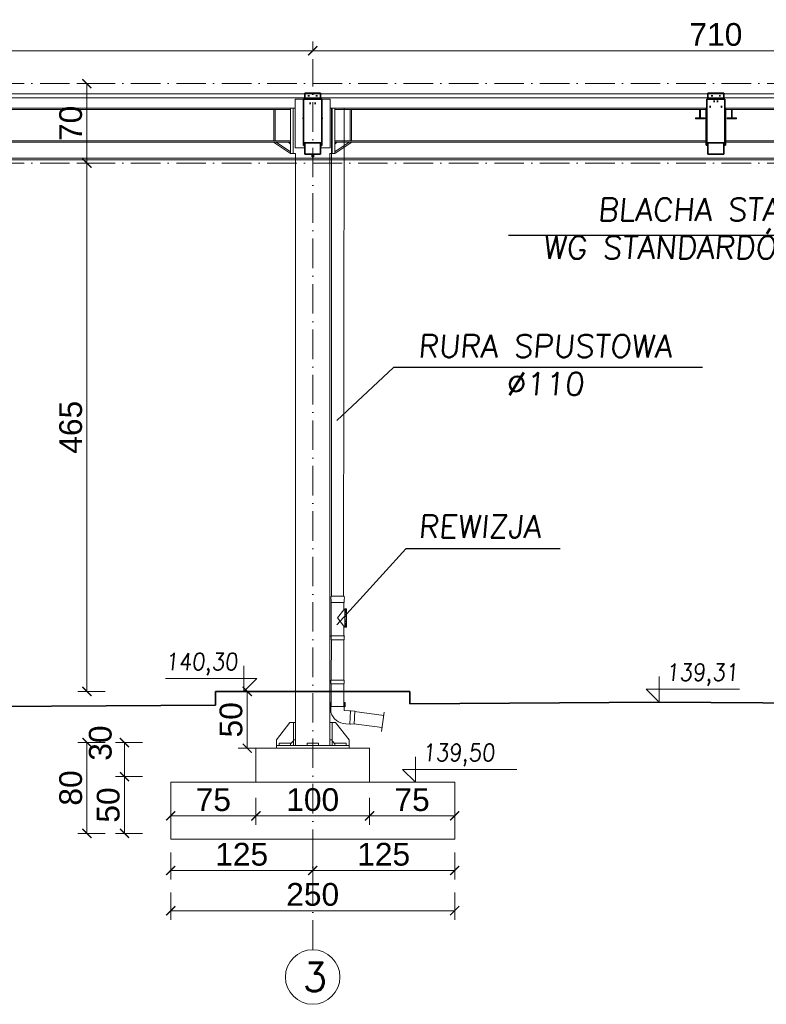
# Model space of a CAD drawing. Extents: x 64716 to 7565828, y -160732 to 5881792.
# Tile 67 of 160: x 101575 to 108149, y 30450 to 39117. Entities that reach past the tile are written whole.
import ezdxf

# ---------------------------------------------------------------- set-up
doc = ezdxf.new("R2010")
doc.units = 0
doc.header["$MEASUREMENT"] = 0
doc.linetypes.add('DASHDOT', pattern=[20, 13, -3.4, 0.2, -3.4])
for name, color, linetype in [('100_rzut_okna', 1, 'Continuous'), ('Rbcs_EX_Axes', 7, 'Continuous'), ('Rbcs_EX_Profile', 7, 'Continuous'), ('TB_CIENKA', 5, 'Continuous'), ('xxOś 2_rysunek_Widok ogólny_Dimension_', 7, 'Continuous'), ('xxOś B_rysunek_Widok ogólny_Representor_', 7, 'Continuous')]:
    doc.layers.add(name, color=color, linetype=linetype)
for name, color, linetype, lineweight in [('a___wymiary', 46, 'Continuous', 18), ('BK_0.13', 4, 'Continuous', 9), ('BK_Opisy', 31, 'Continuous', 20), ('BK_Osie', 6, 'DASHDOT', 5), ('elementy wyposażenia', 95, 'Continuous', 15), ('gruby', 7, 'Continuous', 35), ('linii', 7, 'Continuous', 15), ('LINII OPIS', 7, 'Continuous', 9)]:
    doc.layers.add(name, color=color, linetype=linetype, lineweight=lineweight)
doc.styles.add('ARIAL', font='arial.ttf')
doc.styles.add('RBCS_dim1', font='simplex.shx', dxfattribs={"width": 0.9, "oblique": 5, "height": 3})
doc.styles.add('RBCS_opis1', font='simplex.shx', dxfattribs={"oblique": 5, "height": 5})
doc.styles.add('styl1', font='simplex.shx', dxfattribs={"oblique": 5})
doc.dimstyles.new('mosstowy 1-100', dxfattribs={"dimscale": 20, "dimtxt": 10, "dimasz": 4, "dimexe": 4, "dimexo": 4, "dimgap": 2, "dimtad": 1, "dimdec": 0, "dimlfac": 0.1, "dimtxsty": 'ARIAL', "dimblk": 'ARCHTICK', "dimcen": 4, "dimclrd": 4, "dimclre": 4, "dimclrt": 256, "dimadec": 0, "dimazin": 0, "dimtfac": 1, "dimtdec": 0, "dimtmove": 1, "dimatfit": 3, "dimfxl": 8, "dimfxlon": 1, "dimlwd": 9, "dimlwe": 9, "dimarcsym": 0})

# ---------------------------------------------------------------- blocks, each defined once
blk = doc.blocks.new('_ArchTick')
at = {"layer": '100_rzut_okna', "color": 0, "linetype": 'Continuous', "const_width": 0.15}
blk.add_lwpolyline([(-0.5, -0.5), (0.5, 0.5)], dxfattribs=at)
blk = doc.blocks.new('*D627')
at = {"layer": 'a___wymiary', "color": 4, "lineweight": 9}
for p, q in [((96055, 38844), (96055, 38924)), ((104155, 38844), (104155, 38924)), ((96055, 38844), (104155, 38844))]:
    blk.add_line(p, q, dxfattribs=at)
at = {"layer": 'Defpoints', "color": 0}
for p in [(104155, 38844), (96055, 38768.4), (104155, 38768.4)]:
    blk.add_point(p, dxfattribs=at)
at = {"layer": 'a___wymiary', "color": 4, "lineweight": 9, "xscale": 80, "yscale": 80, "zscale": 80, "rotation": 180}
blk.add_blockref('_ArchTick', (96055, 38844), dxfattribs=at)
at = {"layer": 'a___wymiary', "color": 4, "lineweight": 9, "xscale": 80, "yscale": 80, "zscale": 80}
blk.add_blockref('_ArchTick', (104155, 38844), dxfattribs=at)
at = {"layer": 'a___wymiary', "insert": (100105, 38986.1), "char_height": 200, "attachment_point": 5, "style": 'ARIAL'}
blk.add_mtext('810', dxfattribs=at)
blk = doc.blocks.new('*D672')
at = {"layer": 'a___wymiary', "color": 4, "lineweight": 9}
for p, q in [((104155, 38844), (104155, 38924)), ((111255, 38844), (111255, 38924)), ((104155, 38844), (111255, 38844))]:
    blk.add_line(p, q, dxfattribs=at)
at = {"layer": 'Defpoints', "color": 0}
for p in [(111255, 38844), (104155, 38768.4), (111255, 38768.4)]:
    blk.add_point(p, dxfattribs=at)
at = {"layer": 'a___wymiary', "color": 4, "lineweight": 9, "xscale": 80, "yscale": 80, "zscale": 80, "rotation": 180}
blk.add_blockref('_ArchTick', (104155, 38844), dxfattribs=at)
at = {"layer": 'a___wymiary', "color": 4, "lineweight": 9, "xscale": 80, "yscale": 80, "zscale": 80}
blk.add_blockref('_ArchTick', (111255, 38844), dxfattribs=at)
at = {"layer": 'a___wymiary', "insert": (107705, 38986.1), "char_height": 200, "attachment_point": 5, "style": 'ARIAL'}
blk.add_mtext('710', dxfattribs=at)
blk = doc.blocks.new('*D628')
at = {"layer": 'a___wymiary', "color": 4, "lineweight": 9}
for p, q in [((102905, 31787.7), (102905, 31547.7)), ((104155, 31787.7), (104155, 31547.7)), ((102905, 31627.7), (104155, 31627.7))]:
    blk.add_line(p, q, dxfattribs=at)
at = {"layer": 'Defpoints', "color": 0}
for p in [(102905, 32454.4), (104155, 32454.4), (104155, 31627.7)]:
    blk.add_point(p, dxfattribs=at)
at = {"layer": 'a___wymiary', "color": 4, "lineweight": 9, "xscale": 80, "yscale": 80, "zscale": 80, "rotation": 180}
blk.add_blockref('_ArchTick', (102905, 31627.7), dxfattribs=at)
at = {"layer": 'a___wymiary', "color": 4, "lineweight": 9, "xscale": 80, "yscale": 80, "zscale": 80}
blk.add_blockref('_ArchTick', (104155, 31627.7), dxfattribs=at)
at = {"layer": 'a___wymiary', "insert": (103530, 31769.8), "char_height": 200, "attachment_point": 5, "style": 'ARIAL'}
blk.add_mtext('125', dxfattribs=at)
blk = doc.blocks.new('*D629')
at = {"layer": 'a___wymiary', "color": 4, "lineweight": 9}
for p, q in [((104155, 31787.7), (104155, 31547.7)), ((105405, 31787.7), (105405, 31547.7)), ((104155, 31627.7), (105405, 31627.7))]:
    blk.add_line(p, q, dxfattribs=at)
at = {"layer": 'Defpoints', "color": 0}
for p in [(104155, 32454.4), (105405, 31954.4), (105405, 31627.7)]:
    blk.add_point(p, dxfattribs=at)
at = {"layer": 'a___wymiary', "color": 4, "lineweight": 9, "xscale": 80, "yscale": 80, "zscale": 80, "rotation": 180}
blk.add_blockref('_ArchTick', (104155, 31627.7), dxfattribs=at)
at = {"layer": 'a___wymiary', "color": 4, "lineweight": 9, "xscale": 80, "yscale": 80, "zscale": 80}
blk.add_blockref('_ArchTick', (105405, 31627.7), dxfattribs=at)
at = {"layer": 'a___wymiary', "insert": (104780, 31769.8), "char_height": 200, "attachment_point": 5, "style": 'ARIAL'}
blk.add_mtext('125', dxfattribs=at)
blk = doc.blocks.new('*D630')
at = {"layer": 'a___wymiary', "color": 4, "lineweight": 9}
for p, q in [((102905, 32268.7), (102905, 32028.7)), ((103655, 32268.7), (103655, 32028.7)), ((102905, 32108.7), (103655, 32108.7))]:
    blk.add_line(p, q, dxfattribs=at)
at = {"layer": 'Defpoints', "color": 0}
for p in [(102905, 32373.3), (103655, 32373.3), (103655, 32108.7)]:
    blk.add_point(p, dxfattribs=at)
at = {"layer": 'a___wymiary', "color": 4, "lineweight": 9, "xscale": 80, "yscale": 80, "zscale": 80, "rotation": 180}
blk.add_blockref('_ArchTick', (102905, 32108.7), dxfattribs=at)
at = {"layer": 'a___wymiary', "color": 4, "lineweight": 9, "xscale": 80, "yscale": 80, "zscale": 80}
blk.add_blockref('_ArchTick', (103655, 32108.7), dxfattribs=at)
at = {"layer": 'a___wymiary', "insert": (103280, 32250.4), "char_height": 200, "attachment_point": 5, "style": 'ARIAL'}
blk.add_mtext('75', dxfattribs=at)
blk = doc.blocks.new('*D631')
at = {"layer": 'a___wymiary', "color": 4, "lineweight": 9}
for p, q in [((103655, 32268.7), (103655, 32028.7)), ((104655, 32268.7), (104655, 32028.7)), ((103655, 32108.7), (104655, 32108.7))]:
    blk.add_line(p, q, dxfattribs=at)
at = {"layer": 'Defpoints', "color": 0}
for p in [(103655, 32373.3), (104655, 32373.3), (104655, 32108.7)]:
    blk.add_point(p, dxfattribs=at)
at = {"layer": 'a___wymiary', "color": 4, "lineweight": 9, "xscale": 80, "yscale": 80, "zscale": 80, "rotation": 180}
blk.add_blockref('_ArchTick', (103655, 32108.7), dxfattribs=at)
at = {"layer": 'a___wymiary', "color": 4, "lineweight": 9, "xscale": 80, "yscale": 80, "zscale": 80}
blk.add_blockref('_ArchTick', (104655, 32108.7), dxfattribs=at)
at = {"layer": 'a___wymiary', "insert": (104155, 32250.8), "char_height": 200, "attachment_point": 5, "style": 'ARIAL'}
blk.add_mtext('100', dxfattribs=at)
blk = doc.blocks.new('*D632')
at = {"layer": 'a___wymiary', "color": 4, "lineweight": 9}
for p, q in [((104655, 32268.7), (104655, 32028.7)), ((105405, 32268.7), (105405, 32028.7)), ((104655, 32108.7), (105405, 32108.7))]:
    blk.add_line(p, q, dxfattribs=at)
at = {"layer": 'Defpoints', "color": 0}
for p in [(104655, 32373.3), (105405, 32373.3), (105405, 32108.7)]:
    blk.add_point(p, dxfattribs=at)
at = {"layer": 'a___wymiary', "color": 4, "lineweight": 9, "xscale": 80, "yscale": 80, "zscale": 80, "rotation": 180}
blk.add_blockref('_ArchTick', (104655, 32108.7), dxfattribs=at)
at = {"layer": 'a___wymiary', "color": 4, "lineweight": 9, "xscale": 80, "yscale": 80, "zscale": 80}
blk.add_blockref('_ArchTick', (105405, 32108.7), dxfattribs=at)
at = {"layer": 'a___wymiary', "insert": (105030, 32250.4), "char_height": 200, "attachment_point": 5, "style": 'ARIAL'}
blk.add_mtext('75', dxfattribs=at)
blk = doc.blocks.new('*D633')
at = {"layer": 'a___wymiary', "color": 4, "lineweight": 9}
for p, q in [((102905, 31434.3), (102905, 31194.3)), ((105405, 31434.3), (105405, 31194.3)), ((102905, 31274.3), (105405, 31274.3))]:
    blk.add_line(p, q, dxfattribs=at)
at = {"layer": 'Defpoints', "color": 0}
for p in [(102905, 31954.4), (105405, 31954.4), (105405, 31274.3)]:
    blk.add_point(p, dxfattribs=at)
at = {"layer": 'a___wymiary', "color": 4, "lineweight": 9, "xscale": 80, "yscale": 80, "zscale": 80, "rotation": 180}
blk.add_blockref('_ArchTick', (102905, 31274.3), dxfattribs=at)
at = {"layer": 'a___wymiary', "color": 4, "lineweight": 9, "xscale": 80, "yscale": 80, "zscale": 80}
blk.add_blockref('_ArchTick', (105405, 31274.3), dxfattribs=at)
at = {"layer": 'a___wymiary', "insert": (104155, 31416.4), "char_height": 200, "attachment_point": 5, "style": 'ARIAL'}
blk.add_mtext('250', dxfattribs=at)
blk = doc.blocks.new('*D634')
at = {"layer": 'a___wymiary', "color": 4, "lineweight": 9}
for p, q in [((102657.9, 32754.4), (102417.9, 32754.4)), ((102497.9, 32754.4), (102497.9, 32454.4)), ((102657.9, 32454.4), (102417.9, 32454.4))]:
    blk.add_line(p, q, dxfattribs=at)
at = {"layer": 'Defpoints', "color": 0}
for p in [(103655, 32754.4), (102497.9, 32454.4), (103655, 32454.4)]:
    blk.add_point(p, dxfattribs=at)
at = {"layer": 'a___wymiary', "color": 4, "lineweight": 9, "xscale": 80, "yscale": 80, "zscale": 80}
for p, rotation in [((102497.9, 32754.4), 90), ((102497.9, 32454.4), 270)]:
    blk.add_blockref('_ArchTick', p, dxfattribs=dict(at, rotation=rotation))
at = {"layer": 'a___wymiary', "insert": (102285.9, 32749.4), "char_height": 200, "attachment_point": 5, "rotation": 90, "style": 'ARIAL'}
blk.add_mtext('30', dxfattribs=at)
blk = doc.blocks.new('*D635')
at = {"layer": 'a___wymiary', "color": 4, "lineweight": 9}
for p, q in [((102657.9, 32454.4), (102417.9, 32454.4)), ((102497.9, 32454.4), (102497.9, 31954.4)), ((102657.9, 31954.4), (102417.9, 31954.4))]:
    blk.add_line(p, q, dxfattribs=at)
at = {"layer": 'Defpoints', "color": 0}
for p in [(102905, 32454.4), (102497.9, 31954.4), (102905, 31954.4)]:
    blk.add_point(p, dxfattribs=at)
at = {"layer": 'a___wymiary', "color": 4, "lineweight": 9, "xscale": 80, "yscale": 80, "zscale": 80}
for p, rotation in [((102497.9, 32454.4), 90), ((102497.9, 31954.4), 270)]:
    blk.add_blockref('_ArchTick', p, dxfattribs=dict(at, rotation=rotation))
at = {"layer": 'a___wymiary', "insert": (102355.7, 32204.4), "char_height": 200, "attachment_point": 5, "rotation": 90, "style": 'ARIAL'}
blk.add_mtext('50', dxfattribs=at)
blk = doc.blocks.new('*D636')
at = {"layer": 'a___wymiary', "color": 4, "lineweight": 9}
for p, q in [((102327.1, 32754.4), (102087.1, 32754.4)), ((102167.1, 32754.4), (102167.1, 31954.4)), ((102327.1, 31954.4), (102087.1, 31954.4))]:
    blk.add_line(p, q, dxfattribs=at)
at = {"layer": 'Defpoints', "color": 0}
for p in [(103655, 32754.4), (102167.1, 31954.4), (102905, 31954.4)]:
    blk.add_point(p, dxfattribs=at)
at = {"layer": 'a___wymiary', "color": 4, "lineweight": 9, "xscale": 80, "yscale": 80, "zscale": 80}
for p, rotation in [((102167.1, 32754.4), 90), ((102167.1, 31954.4), 270)]:
    blk.add_blockref('_ArchTick', p, dxfattribs=dict(at, rotation=rotation))
at = {"layer": 'a___wymiary', "insert": (102025, 32354.4), "char_height": 200, "attachment_point": 5, "rotation": 90, "style": 'ARIAL'}
blk.add_mtext('80', dxfattribs=at)
blk = doc.blocks.new('fgdgfsggs')
at = {"layer": 'gruby', "linetype": 'Continuous'}
for p, q in [((-92690.1, -44422.4), (-92690.1, -44370.3)), ((-92550.1, -44370.3), (-92690.1, -44370.3)), ((-92550.1, -44370.3), (-92550.1, -44422.4)), ((-89000.1, -44370.3), (-89140.1, -44370.3)), ((-89140.1, -44422.6), (-89140.1, -44370.3)), ((-89000.1, -44370.3), (-89000.1, -44422.6)), ((-92700.1, -44422.4), (-92700.1, -44422.6)), ((-92540.1, -44422.4), (-92700.1, -44422.4)), ((-92700.1, -44422.6), (-92700.1, -44807.4)), ((-92540.1, -44422.6), (-92700.1, -44422.6)), ((-92648.4, -44393.7), (-92661.7, -44393.7)), ((-92641.8, -44450.3), (-92641.8, -44464.9)), ((-92598.3, -44450.3), (-92598.3, -44464.9)), ((-92578.4, -44393.7), (-92591.7, -44393.7)), ((-92540.1, -44422.6), (-92540.1, -44422.4)), ((-92540.1, -44807.4), (-92540.1, -44422.6)), ((-88990.1, -44422.6), (-89150.1, -44422.6)), ((-89150.1, -44422.6), (-89150.1, -44807.4)), ((-89020.1, -44422.3), (-89120.1, -44422.3)), ((-89120.1, -44422.3), (-89120.1, -44422.6)), ((-89098.4, -44393.7), (-89111.7, -44393.7)), ((-89084.9, -44450.1), (-89084.9, -44434.2)), ((-89055.3, -44450.1), (-89055.3, -44434.2)), ((-89028.4, -44393.7), (-89041.7, -44393.7)), ((-89020.1, -44422.6), (-89020.1, -44422.3)), ((-88990.1, -44807.4), (-88990.1, -44422.6)), ((-89150.1, -44501.1), (-89155.1, -44501.1)), ((-89155.1, -44501.1), (-89155.1, -44826.1)), ((-89122.7, -44492.1), (-89120.1, -44492.1)), ((-89122, -44493.1), (-89120.1, -44493.1)), ((-89120.1, -44493.6), (-89121.7, -44493.6)), ((-89120.1, -44480.3), (-89120.1, -44494.9)), ((-89020.1, -44494.9), (-89020.1, -44480.3)), ((-89020.1, -44492.1), (-89017.5, -44492.1)), ((-89020.1, -44493.1), (-89018.2, -44493.1)), ((-89018.5, -44493.6), (-89020.1, -44493.6)), ((-88985.1, -44501.1), (-88990.1, -44501.1)), ((-88985.1, -44826.1), (-88985.1, -44501.1)), ((-92703.8, -44587.4), (-92703.8, -44595.4)), ((-92700.1, -44587.4), (-92703.8, -44587.4)), ((-92703.8, -44595.4), (-92700.1, -44595.4)), ((-92540.1, -44587.4), (-92536.3, -44587.4)), ((-92540.1, -44595.4), (-92536.3, -44595.4)), ((-92536.3, -44595.4), (-92536.3, -44587.4)), ((-89170.1, -44595.4), (-89170.1, -44587.4)), ((-92700.1, -44807.4), (-92540.1, -44807.4)), ((-92700.1, -44807.4), (-92700.1, -44830.7)), ((-92690.1, -44807.4), (-92690.1, -44906.6)), ((-92550.1, -44906.6), (-92550.1, -44807.4)), ((-92540.1, -44830.7), (-92540.1, -44807.4)), ((-89150.1, -44807.4), (-88990.1, -44807.4)), ((-89140.1, -44807.4), (-89140.1, -44906.6)), ((-89000.1, -44906.6), (-89000.1, -44807.4)), ((-92700.1, -44830.7), (-92690.1, -44830.7)), ((-92550.1, -44830.7), (-92540.1, -44830.7)), ((-89155.1, -44826.1), (-89140.1, -44826.1)), ((-89155.1, -44826.1), (-89140.1, -44826.1)), ((-89155.1, -44826.1), (-89155.1, -44826.1)), ((-89000.1, -44826.1), (-88985.1, -44826.1)), ((-89000.1, -44826.1), (-88985.1, -44826.1)), ((-88985.1, -44826.1), (-88985.1, -44826.1)), ((-92690.1, -44906.6), (-92550.1, -44906.6)), ((-92690.1, -44906.6), (-92550.1, -44906.6)), ((-92626.1, -44906.6), (-92626.1, -44931.1)), ((-92614.1, -44931.1), (-92626.1, -44931.1)), ((-92614.1, -44931.1), (-92614.1, -44906.6)), ((-89140.1, -44906.6), (-89000.1, -44906.6)), ((-89140.1, -44906.6), (-89000.1, -44906.6))]:
    blk.add_line(p, q, dxfattribs=at)
at = {"layer": 'Rbcs_EX_Axes', "color": 0, "linetype": 'Continuous', "lineweight": -2}
for points in [[(-93120.1, -50135.6), (-92120.1, -50135.6), (-92120.1, -50435.6), (-93120.1, -50435.6)], [(-93870.1, -50435.6), (-91370.1, -50435.6), (-91370.1, -50935.6), (-93870.1, -50935.6)]]:
    blk.add_lwpolyline(points, close=True, dxfattribs=at)
at = {"layer": 'Rbcs_EX_Profile', "color": 0, "linetype": 'Continuous', "lineweight": -2}
for p, q in [((-92775.1, -44421.1), (-92775.1, -44851.1)), ((-92690.1, -44421.1), (-92775.1, -44421.1)), ((-92465.1, -44421.1), (-92550.1, -44421.1)), ((-92465.1, -44851.1), (-92465.1, -44421.1)), ((-92814.1, -44501.1), (-96585.1, -44501.1)), ((-96585.1, -44511.8), (-92814.1, -44511.8)), ((-92949.1, -44511.8), (-92961.1, -44511.8)), ((-92961.1, -44511.8), (-92961.1, -44787.8)), ((-92949.1, -44787.8), (-92949.1, -44511.8)), ((-92792.1, -44501.1), (-92814.1, -44501.1)), ((-92814.1, -44501.1), (-92814.1, -44901.1)), ((-92814.1, -44801.1), (-92814.1, -44501.1)), ((-92792.1, -44901.1), (-92792.1, -44501.1)), ((-92775.1, -44501.1), (-92792.1, -44501.1)), ((-92792.1, -44501.1), (-92792.1, -44901.1)), ((-92448.1, -44501.1), (-92465.1, -44501.1)), ((-92426.1, -44501.1), (-92448.1, -44501.1)), ((-92448.1, -44901.1), (-92448.1, -44501.1)), ((-92448.1, -44501.1), (-92448.1, -44901.1)), ((-92426.1, -44901.1), (-92426.1, -44501.1)), ((-89155.1, -44501.1), (-92426.1, -44501.1)), ((-89155.1, -44511.8), (-92426.1, -44511.8)), ((-92279.1, -44511.8), (-92291.1, -44511.8)), ((-92291.1, -44511.8), (-92291.1, -44787.8)), ((-92279.1, -44787.8), (-92279.1, -44511.8)), ((-89207.1, -44512.4), (-89213.1, -44512.4)), ((-89213.1, -44512.4), (-89213.1, -44587.4)), ((-89207.1, -44587.4), (-89207.1, -44512.4)), ((-85714.1, -44501.1), (-88985.1, -44501.1)), ((-85714.1, -44511.8), (-88985.1, -44511.8)), ((-88927.1, -44512.4), (-88933.1, -44512.4)), ((-88933.1, -44512.4), (-88933.1, -44587.4)), ((-88927.1, -44587.4), (-88927.1, -44512.4)), ((-89210.1, -44587.4), (-89250.1, -44587.4)), ((-89250.1, -44587.4), (-89250.1, -44595.4)), ((-89250.1, -44595.4), (-89210.1, -44595.4)), ((-89213.1, -44587.4), (-89207.1, -44587.4)), ((-89210.1, -44595.4), (-89210.1, -44587.4)), ((-89170.1, -44587.4), (-89210.1, -44587.4)), ((-89170.1, -44595.4), (-89210.1, -44595.4)), ((-88970.1, -44587.4), (-88970.1, -44595.4)), ((-88930.1, -44587.4), (-88970.1, -44587.4)), ((-88970.1, -44595.4), (-88930.1, -44595.4)), ((-88933.1, -44587.4), (-88927.1, -44587.4)), ((-88890.1, -44587.4), (-88930.1, -44587.4)), ((-88930.1, -44587.4), (-88930.1, -44595.4)), ((-88930.1, -44595.4), (-88890.1, -44595.4)), ((-88890.1, -44595.4), (-88890.1, -44587.4)), ((-96585.1, -44790.4), (-92814.1, -44790.4)), ((-96585.1, -44801.1), (-92814.1, -44801.1)), ((-92942.4, -44801.1), (-92964.1, -44801.1)), ((-92964.1, -44801.1), (-92814.1, -44901.1)), ((-92961.1, -44787.8), (-92949.1, -44787.8)), ((-92814.1, -44886.7), (-92942.4, -44801.1)), ((-92814.1, -44819.1), (-92832.1, -44801.1)), ((-89155.1, -44790.4), (-92426.1, -44790.4)), ((-92426.1, -44801.1), (-89155.1, -44801.1)), ((-92297.7, -44801.1), (-92426.1, -44886.7)), ((-92426.1, -44901.1), (-92276.1, -44801.1)), ((-92408.1, -44801.1), (-92426.1, -44819.1)), ((-92276.1, -44801.1), (-92297.7, -44801.1)), ((-92291.1, -44787.8), (-92279.1, -44787.8)), ((-85714.1, -44790.4), (-88985.1, -44790.4)), ((-88985.1, -44801.1), (-85714.1, -44801.1)), ((-92814.1, -44886.7), (-92814.1, -44819.1)), ((-92814.1, -44901.1), (-92814.1, -44886.7)), ((-92775.1, -44851.1), (-92690.1, -44851.1)), ((-92550.1, -44851.1), (-92465.1, -44851.1)), ((-92792.1, -44901.1), (-92814.1, -44901.1)), ((-92770.1, -44901.1), (-92792.1, -44901.1)), ((-92770.1, -44901.1), (-92770.1, -49910.6)), ((-92448.1, -44901.1), (-92470.1, -44901.1)), ((-92470.1, -49910.6), (-92470.1, -44901.1)), ((-92426.1, -44901.1), (-92448.1, -44901.1)), ((-92820.1, -49910.6), (-92940.1, -50060.6)), ((-92820.1, -49910.6), (-92790.1, -49910.6)), ((-92770.1, -49910.6), (-92790.1, -49910.6)), ((-92790.1, -49910.6), (-92790.1, -50060.6)), ((-92770.1, -50060.6), (-92770.1, -49910.6)), ((-92450.1, -49910.6), (-92470.1, -49910.6)), ((-92470.1, -49910.6), (-92470.1, -50060.6)), ((-92420.1, -49910.6), (-92450.1, -49910.6)), ((-92450.1, -49910.6), (-92450.1, -50070.6)), ((-92450.1, -50060.6), (-92450.1, -49910.6)), ((-92300.1, -50060.6), (-92420.1, -49910.6)), ((-92940.1, -50110.6), (-92940.1, -50060.6)), ((-92915.1, -50090.6), (-92915.1, -50110.6)), ((-92915.1, -50090.6), (-92815.1, -50090.6)), ((-92815.1, -50095.6), (-92790.1, -50070.6)), ((-92815.1, -50110.6), (-92815.1, -50090.6)), ((-92770.1, -50060.6), (-92790.1, -50060.6)), ((-92790.1, -50060.6), (-92790.1, -50110.6)), ((-92770.1, -50110.6), (-92770.1, -50060.6)), ((-92670.1, -50090.6), (-92670.1, -50110.6)), ((-92670.1, -50090.6), (-92570.1, -50090.6)), ((-92570.1, -50110.6), (-92570.1, -50090.6)), ((-92450.1, -50060.6), (-92470.1, -50060.6)), ((-92470.1, -50060.6), (-92470.1, -50110.6)), ((-92450.1, -50110.6), (-92450.1, -50060.6)), ((-92450.1, -50070.6), (-92425.1, -50095.6)), ((-92425.1, -50090.6), (-92425.1, -50110.6)), ((-92425.1, -50090.6), (-92325.1, -50090.6)), ((-92325.1, -50110.6), (-92325.1, -50090.6)), ((-92300.1, -50110.6), (-92300.1, -50060.6)), ((-92940.1, -50110.6), (-92915.1, -50110.6)), ((-92940.1, -50110.6), (-92940.1, -50135.6)), ((-92300.1, -50110.6), (-92940.1, -50110.6)), ((-92300.1, -50135.6), (-92940.1, -50135.6)), ((-92815.1, -50110.6), (-92915.1, -50110.6)), ((-92790.1, -50110.6), (-92770.1, -50110.6)), ((-92570.1, -50110.6), (-92670.1, -50110.6)), ((-92470.1, -50110.6), (-92450.1, -50110.6)), ((-92325.1, -50110.6), (-92425.1, -50110.6)), ((-92325.1, -50110.6), (-92300.1, -50110.6)), ((-92300.1, -50135.6), (-92300.1, -50110.6))]:
    blk.add_line(p, q, dxfattribs=at)
blk = doc.blocks.new('*D610')
at = {"layer": 'a___wymiary', "color": 4, "lineweight": 9}
for p, q in [((103738.7, 33204.4), (103498.7, 33204.4)), ((103578.7, 33204.4), (103578.7, 32704.4)), ((103738.7, 32704.4), (103498.7, 32704.4))]:
    blk.add_line(p, q, dxfattribs=at)
at = {"layer": 'Defpoints', "color": 0}
for p in [(104819.2, 33204.4), (103578.7, 32704.4), (104655, 32704.4)]:
    blk.add_point(p, dxfattribs=at)
at = {"layer": 'a___wymiary', "color": 4, "lineweight": 9, "xscale": 80, "yscale": 80, "zscale": 80}
for p, rotation in [((103578.7, 33204.4), 90), ((103578.7, 32704.4), 270)]:
    blk.add_blockref('_ArchTick', p, dxfattribs=dict(at, rotation=rotation))
at = {"layer": 'a___wymiary', "insert": (103436.6, 32954.4), "char_height": 200, "attachment_point": 5, "rotation": 90, "style": 'ARIAL'}
blk.add_mtext('50', dxfattribs=at)
blk = doc.blocks.new('*D611')
at = {"layer": 'a___wymiary', "color": 4, "lineweight": 9}
for p, q in [((102327.1, 37854.4), (102087.1, 37854.4)), ((102167.1, 37854.4), (102167.1, 33204.4)), ((102327.1, 33204.4), (102087.1, 33204.4))]:
    blk.add_line(p, q, dxfattribs=at)
at = {"layer": 'Defpoints', "color": 0}
for p in [(103019.5, 37854.4), (102167.1, 33204.4), (103300, 33204.4)]:
    blk.add_point(p, dxfattribs=at)
at = {"layer": 'a___wymiary', "color": 4, "lineweight": 9, "xscale": 80, "yscale": 80, "zscale": 80}
for p, rotation in [((102167.1, 37854.4), 90), ((102167.1, 33204.4), 270)]:
    blk.add_blockref('_ArchTick', p, dxfattribs=dict(at, rotation=rotation))
at = {"layer": 'a___wymiary', "insert": (102025, 35529.4), "char_height": 200, "attachment_point": 5, "rotation": 90, "style": 'ARIAL'}
blk.add_mtext('465', dxfattribs=at)
blk = doc.blocks.new('*D612')
at = {"layer": 'a___wymiary', "color": 4, "lineweight": 9}
for p, q in [((102327.1, 38554.4), (102087.1, 38554.4)), ((102167.1, 37854.4), (102167.1, 38554.4)), ((102327.1, 37854.4), (102087.1, 37854.4))]:
    blk.add_line(p, q, dxfattribs=at)
at = {"layer": 'Defpoints', "color": 0}
for p in [(102167.1, 38554.4), (102626, 38554.4), (102626, 37854.4)]:
    blk.add_point(p, dxfattribs=at)
at = {"layer": 'a___wymiary', "color": 4, "lineweight": 9, "xscale": 80, "yscale": 80, "zscale": 80}
for p, rotation in [((102167.1, 38554.4), 90), ((102167.1, 37854.4), 270)]:
    blk.add_blockref('_ArchTick', p, dxfattribs=dict(at, rotation=rotation))
at = {"layer": 'a___wymiary', "insert": (102025, 38204.4), "char_height": 200, "attachment_point": 5, "rotation": 90, "style": 'ARIAL'}
blk.add_mtext('70', dxfattribs=at)
blk = doc.blocks.new('GFGFDGDG')
at = {"layer": 'LINII OPIS'}
for p, q in [((119259.4, 32629.4), (119259.4, 32404.4)), ((119259.4, 32629.4), (119259.4, 32404.4)), ((119259.4, 32404.4), (119146.9, 32516.9)), ((119146.9, 32516.9), (119259.4, 32516.9)), ((119259.4, 32404.4), (119146.9, 32516.9)), ((119146.9, 32516.9), (119259.4, 32516.9)), ((119259.4, 32516.9), (119806.9, 32516.9)), ((119259.4, 32516.9), (120153.6, 32516.9))]:
    blk.add_line(p, q, dxfattribs=at)
at = {"layer": 'xxOś 2_rysunek_Widok ogólny_Dimension_', "color": 6, "style": 'RBCS_dim1', "oblique": 5, "width": 0.9}
blk.add_text('139,50', height=150, dxfattribs=at).set_placement((119320.9, 32591.9))

msp = doc.modelspace()

# ---------------------------------------------------------------- linework, layer by layer
at = {"layer": 'BK_0.13'}
for p, q in [((92565, 38463.4), (121845, 38463.4)), ((92565, 38428.4), (121845, 38428.4)), ((92455, 37898.4), (121955, 37898.4)), ((92455, 37883.4), (121955, 37883.4))]:
    msp.add_line(p, q, dxfattribs=at)
at = {"layer": 'BK_Osie', "ltscale": 20}
for p, q in [((104155, 30930.4), (104155, 38768.4)), ((104155, 30930.4), (104155, 38768.4)), ((90955, 38554.4), (121955, 38554.4)), ((90955, 37854.4), (121955, 37854.4))]:
    msp.add_line(p, q, dxfattribs=at)
at = {"layer": 'elementy wyposażenia', "color": 252, "true_color": 0x919191}
for p, q in [((104319.2, 38339), (104319.2, 34042)), ((104430.8, 38338.9), (104427.1, 34042)), ((104316.2, 33986), (104431.5, 33985.8)), ((104319.2, 34042), (104428.7, 34042)), ((104428.5, 33923.7), (104373.6, 33850.8)), ((104428.5, 33923.7), (104438.1, 33923.7)), ((104438, 33918), (104452.6, 33918)), ((104438, 33910.7), (104452.6, 33910.7)), ((104438, 33902.4), (104452.6, 33902.3)), ((104438, 33895.1), (104452.6, 33895)), ((104438.1, 33927.1), (104452.7, 33927.1)), ((104438.1, 33922.9), (104452.7, 33922.9)), ((104373.6, 33850.8), (104428.3, 33777.7)), ((104452.5, 33850.6), (104437.9, 33850.7)), ((104437.9, 33836.1), (104452.5, 33836)), ((104437.9, 33825.3), (104452.5, 33825.3)), ((104437.9, 33815.6), (104452.5, 33815.6)), ((104437.9, 33806.3), (104452.5, 33806.2)), ((104438, 33885.7), (104452.6, 33885.7)), ((104438, 33876), (104452.6, 33876)), ((104438, 33865.3), (104452.6, 33865.2)), ((104428.3, 33777.7), (104428.1, 33692.8)), ((104428.3, 33777.7), (104437.8, 33777.7)), ((104437.8, 33799), (104452.4, 33798.9)), ((104437.8, 33790.6), (104452.4, 33790.6)), ((104437.8, 33783.3), (104452.4, 33783.3)), ((104437.8, 33778.4), (104452.4, 33778.4)), ((104437.8, 33774.2), (104452.4, 33774.2)), ((104433.7, 33692.8), (104314.3, 33692.9)), ((104316.3, 33688.1), (104316.3, 33661.7)), ((104316.3, 33661.7), (104319.2, 33658.3)), ((104318.6, 33659.6), (104428.1, 33659.4)), ((104319.2, 33658.3), (104318.9, 33304.1)), ((104428.4, 33303.9), (104428.7, 33658.1)), ((104428.7, 33658.1), (104431.6, 33661.6)), ((104431.6, 33661.6), (104431.6, 33688)), ((104433.3, 33303.9), (104314, 33304.1)), ((104316, 33299.3), (104315.9, 33272.9)), ((104431.3, 33272.7), (104431.3, 33299.1)), ((104315.9, 33272.9), (104318.8, 33269.4)), ((104318.8, 33270.7), (104318.8, 33270.7)), ((104318.8, 33270.7), (104428.3, 33270.5)), ((104318.8, 33269.4), (104318.8, 33193.1)), ((104428.3, 33269.2), (104431.3, 33272.7)), ((104318.8, 33193.1), (104318.7, 33072.8)), ((104373.1, 33077.3), (104373.1, 33077.3)), ((104489.2, 33034.9), (104482.8, 32915.7)), ((104780.5, 32993.8), (104523.5, 33028.1)), ((104761.5, 32850.9), (104784.3, 33021.9)), ((104517.7, 32918.8), (104766.1, 32885.9))]:
    msp.add_line(p, q, dxfattribs=at)
at = {"layer": 'elementy wyposażenia'}
msp.add_line((104428.2, 33072.6), (104428.3, 33269.2), dxfattribs=at)
at = {"layer": 'elementy wyposażenia', "color": 252, "true_color": 0x919191, "flags": 128}
for points in [[(104318.6, 33692.9), (104319.1, 33982.6), (104316.2, 33986), (104316.2, 34014.6)], [(104316.3, 34036.4), (104316.3, 34042.1), (104431.6, 34041.9), (104431.6, 34036.2)], [(104431.6, 34014.4), (104431.5, 33985.8), (104428.6, 33982.4), (104428.5, 33923.7)], [(104445.7, 32919), (104519.3, 32915), (104525.6, 33031.6), (104431.3, 33036), (104431.5, 33064.6), (104439.6, 33072.5), (104440, 33106.1), (104431.6, 33106.1), (104431.6, 33072.6), (104314.8, 33072.8), (104314.8, 33106.3), (104307.1, 33106.3), (104306.8, 33072.8), (104314.4, 33065), (104314.4, 33020.7)]]:
    msp.add_lwpolyline(points, dxfattribs=at)
msp.add_lwpolyline([(104452.4, 33770.3), (104437.8, 33770.4), (104438.1, 33931), (104452.7, 33930.9), (104452.4, 33770.3)], close=True, dxfattribs=at)
at = {"layer": 'elementy wyposażenia', "color": 252, "true_color": 0x919191}
for centre, radius, start, end in [((104343.1, 34025.5), 28.9, 157.77738, 202.02756), ((104404.8, 34025.3), 28.9, 337.77738, 22.02756), ((104324.9, 33694.5), 10.7, 188.553, 216.72218), ((104423.1, 33694.4), 10.7, 323.1182, 351.28739), ((104324.5, 33305.7), 10.7, 188.553, 216.72218), ((104422.7, 33305.5), 10.7, 323.1182, 351.28739), ((104487.1, 33024.4), 10.7, 50.1182, 78.28739), ((104453.4, 33064.5), 145.8, 197.50609, 266.96008), ((104481.8, 32926.3), 10.7, 275.553, 303.72218)]:
    msp.add_arc(centre, radius, start, end, dxfattribs=at)
at = {"layer": 'gruby'}
for p, q in [((103300, 33204.4, 0), (103300, 33084.4, 0)), ((103300, 33204.4), (105010, 33204.4)), ((105010, 33096, 0), (105010, 33204.4, 0)), ((96910.3, 33041.1, 0), (103300, 33084.4, 0))]:
    msp.add_line(p, q, dxfattribs=at)
at = {"layer": 'gruby', "elevation": 0}
for points in [[(105010, 33096), (107205, 33110.9)], [(107205, 33110.9), (110400, 33089.2)]]:
    msp.add_lwpolyline(points, dxfattribs=at)
at = {"layer": 'LINII OPIS'}
for p, q in [((103549.3, 33429.4), (103549.3, 33204.4)), ((103549.3, 33429.4), (103549.3, 33204.4)), ((103549.3, 33316.9), (102859.8, 33316.9)), ((103549.3, 33316.9), (103001.7, 33316.9)), ((103549.3, 33204.4), (103661.8, 33316.9)), ((103661.8, 33316.9), (103549.3, 33316.9)), ((103549.3, 33204.4), (103661.8, 33316.9)), ((103661.8, 33316.9), (103549.3, 33316.9)), ((107205, 33335.9), (107205, 33110.9)), ((107205, 33335.9), (107205, 33110.9)), ((107205, 33110.9), (107092.5, 33223.4)), ((107092.5, 33223.4), (107205, 33223.4)), ((107205, 33110.9), (107092.5, 33223.4)), ((107092.5, 33223.4), (107205, 33223.4)), ((107205, 33223.4), (107752.5, 33223.4)), ((107205, 33223.4), (107911.5, 33223.4))]:
    msp.add_line(p, q, dxfattribs=at)
at = {"layer": 'TB_CIENKA', "lineweight": 25}
for p, q in [((109887.5, 37217.5), (105880.3, 37217.5)), ((104865.2, 36056.8), (104369, 35589)), ((107586.6, 36056.8), (104865.2, 36056.8)), ((104976.2, 34459.4), (104367.1, 33789.3)), ((106332.5, 34459.4), (104976.2, 34459.4))]:
    msp.add_line(p, q, dxfattribs=at)
at = {"layer": 'xxOś B_rysunek_Widok ogólny_Representor_', "color": 3, "lineweight": 0}
msp.add_circle((104155, 30690.3), 240.1, dxfattribs=at)
msp.add_circle((104155, 30690.3), 240.1, dxfattribs=at)

# ---------------------------------------------------------------- block references
at = {"layer": 'linii'}
for name, p in [('fgdgfsggs', (196775.1, 82840)), ('GFGFDGDG', (-14200, 0))]:
    msp.add_blockref(name, p, dxfattribs=at)

# ---------------------------------------------------------------- texts
at = {"layer": 'BK_Opisy', "char_height": 200, "attachment_point": 5, "style": 'styl1'}
for s, insert, width in [('{BLACHA STALOWA\\PWG STANDARDÓW ORLEN}', (107813.3, 37279), 3757.785), ('{RURA SPUSTOWA\\P%%C110}', (106199.2, 36077.9), 2571.609), ('{REWIZJA}', (105623.8, 34655.3), 3757.785)]:
    msp.add_mtext(s, dxfattribs=dict(at, insert=insert, width=width))
at = {"layer": 'xxOś 2_rysunek_Widok ogólny_Dimension_', "color": 6, "style": 'RBCS_dim1', "oblique": 5, "width": 0.9}
for s, p in [('140,30', (102858.4, 33391.9)), ('139,31', (107266.5, 33298.4))]:
    msp.add_text(s, height=150, dxfattribs=at).set_placement(p)
at = {"layer": 'xxOś B_rysunek_Widok ogólny_Representor_', "color": 3, "style": 'RBCS_opis1'}
msp.add_text('3', height=250, dxfattribs=at).set_placement((104067.5, 30565.3))

# ---------------------------------------------------------------- dimensions: what is measured, and where the dimension line sits
at = {"layer": 'a___wymiary'}
for base, p1, p2, picture, middle in [((104155, 38844), (96055, 38768.4), (104155, 38768.4), '*D627', (100105, 38986.1)), ((111255, 38844), (104155, 38768.4), (111255, 38768.4), '*D672', (107705, 38986.1)), ((104155, 31627.7), (102905, 32454.4), (104155, 32454.4), '*D628', (103530, 31769.8)), ((105405, 31627.7), (104155, 32454.4), (105405, 31954.4), '*D629', (104780, 31769.8)), ((103655, 32108.7), (102905, 32373.3), (103655, 32373.3), '*D630', (103280, 32250.4)), ((104655, 32108.7), (103655, 32373.3), (104655, 32373.3), '*D631', (104155, 32250.8)), ((105405, 32108.7), (104655, 32373.3), (105405, 32373.3), '*D632', (105030, 32250.4)), ((105405, 31274.3), (102905, 31954.4), (105405, 31954.4), '*D633', (104155, 31416.4))]:
    dim = msp.add_linear_dim(base=base, p1=p1, p2=p2, dimstyle='mosstowy 1-100', dxfattribs=at)
    dim.commit()
    dim.dimension.update_dxf_attribs({"geometry": picture, "text_midpoint": middle})
for base, p1, p2, picture, middle in [((102167.1, 38554.4), (102626, 37854.4), (102626, 38554.4), '*D612', (102025, 38204.4)), ((102167.1, 33204.4), (103019.5, 37854.4), (103300, 33204.4), '*D611', (102025, 35529.4)), ((103578.7, 32704.4), (104819.2, 33204.4), (104655, 32704.4), '*D610', (103436.6, 32954.4))]:
    dim = msp.add_linear_dim(base=base, p1=p1, p2=p2, angle=90, dimstyle='mosstowy 1-100', override={"dimblk": 'ArchTick'}, dxfattribs=at)
    dim.commit()
    dim.dimension.update_dxf_attribs({"geometry": picture, "text_midpoint": middle})
dim = msp.add_linear_dim(base=(102497.9, 32454.4), p1=(103655, 32754.4), p2=(103655, 32454.4), angle=90, dimstyle='mosstowy 1-100', dxfattribs=at)
dim.commit()
dim.dimension.update_dxf_attribs({"geometry": '*D634', "text_midpoint": (102428.1, 32749.4), "dimtype": 160})
for base, p1, picture, middle in [((102167.1, 31954.4), (103655, 32754.4), '*D636', (102025, 32354.4)), ((102497.9, 31954.4), (102905, 32454.4), '*D635', (102355.7, 32204.4))]:
    dim = msp.add_linear_dim(base=base, p1=p1, p2=(102905, 31954.4), angle=90, dimstyle='mosstowy 1-100', dxfattribs=at)
    dim.commit()
    dim.dimension.update_dxf_attribs({"geometry": picture, "text_midpoint": middle})

doc.saveas('drawing.dxf')
